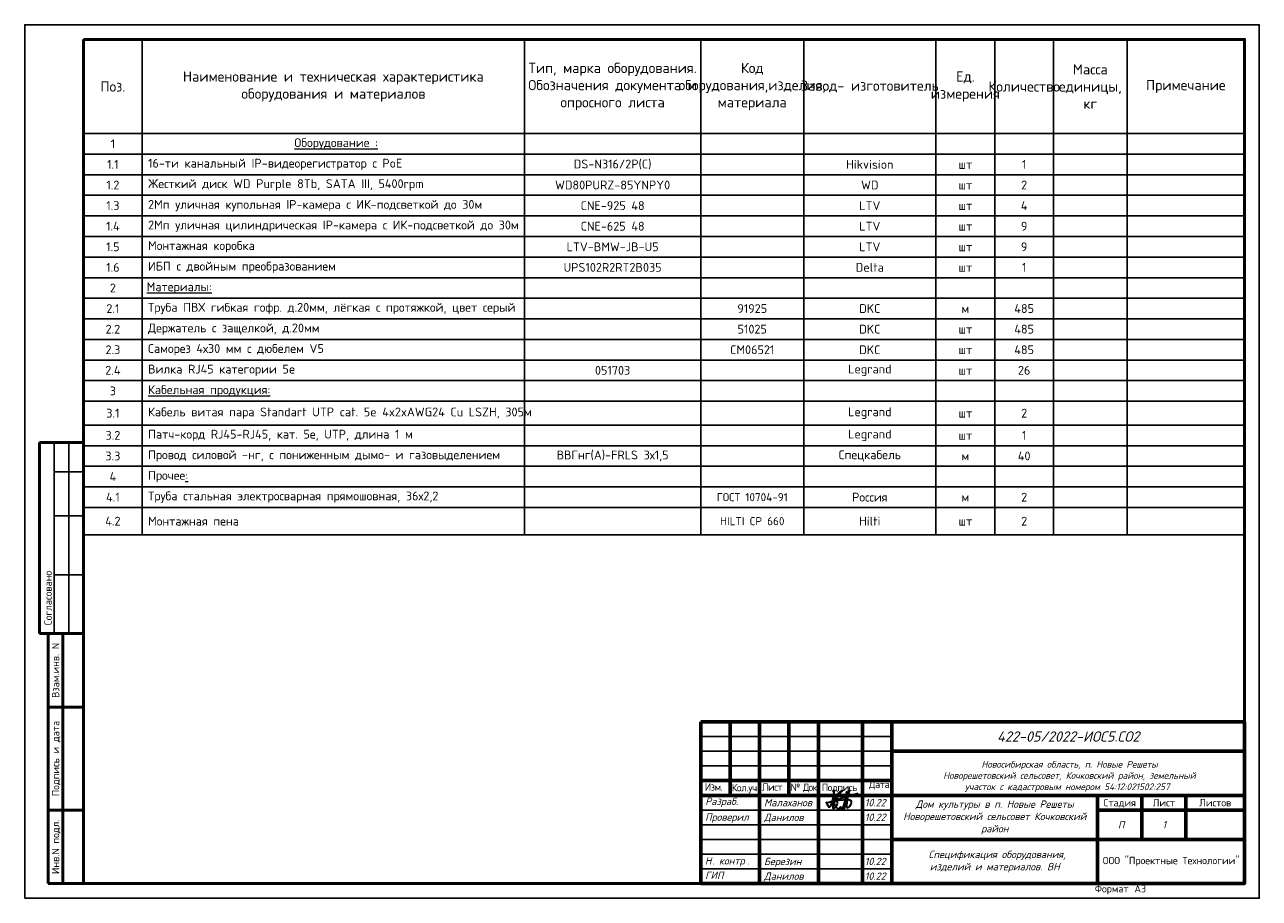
# Paper-space layout 'СО2' of a CAD drawing. Header units: millimetres. Extents: x 0 to 420, y 0 to 297.
import ezdxf
from ezdxf.enums import TextEntityAlignment as Align

# ---------------------------------------------------------------- set-up
doc = ezdxf.new("R2010")
doc.units = ezdxf.units.MM
for name, color, linetype, lineweight in [('....ТЕКСТ', 7, 'Continuous', 15), ('1', 7, 'Continuous', 25), ('_разбивка', 5, 'Continuous', 25), ('К2', 251, 'Continuous', 0), ('подпись_Ном._пера__5', 251, 'Continuous', 18)]:
    doc.layers.add(name, color=color, linetype=linetype, lineweight=lineweight)
doc.layers.add('Штампы', color=7, linetype='Continuous')
doc.styles.add('GOST изосп', font='isocpeui.ttf')
doc.styles.add('ISOCPEUR', font='isocpeur.ttf', dxfattribs={"height": 250})
doc.styles.add('XREF1$0$Standard', font='isocpeur.ttf')
doc.styles.add('Инна', font='isocpeur.ttf')

# ---------------------------------------------------------------- blocks, each defined once
blk = doc.blocks.new('*U61')
at = {"lineweight": 50}
for p, q in [((5, 155), (20, 155)), ((5, 155), (5, 90)), ((5, 90), (20, 90)), ((8, 5), (8, 90)), ((13, 5), (13, 90)), ((8, 65), (20, 65)), ((8, 30), (20, 30)), ((8, 5), (20, 5))]:
    blk.add_line(p, q, dxfattribs=at)
for p, q in [((10, 155), (10, 90)), ((15, 155), (15, 90)), ((10, 145), (20, 145)), ((10, 130), (20, 130)), ((10, 110), (20, 110))]:
    blk.add_line(p, q)
blk.add_lwpolyline([(0, 0), (420, 0), (420, 297), (0, 297)], close=True)
blk.add_lwpolyline([(20, 292), (415, 292), (415, 5), (20, 5)], close=True, dxfattribs=at)
at = {"style": 'XREF1$0$Standard'}
for s, p in [('Согласовано', (7.95, 102.07)), ('Взам.инв. N', (10.5, 77.5)), ('Подпись и дата', (10.5, 47.5)), ('Инв.N подл.', (10.5, 17.5))]:
    blk.add_text(s, height=2.5, rotation=90, dxfattribs=at).set_placement(p, align=Align.MIDDLE_CENTER)
blk.add_text('Формат', height=2.5, dxfattribs=at).set_placement((364.02, 2))
blk.add_text('А3', height=2.5, dxfattribs=at).set_placement((381.51, 2), align=Align.RIGHT)
blk = doc.blocks.new('*T193')
at = {"layer": 'К2', "color": 0, "linetype": 'ByBlock', "lineweight": -2, "ltscale": 100, "transparency": 16777216}
for p, q in [((0, 0), (395, 0)), ((0, 0), (0, -168.44)), ((20, 0), (20, -168.44)), ((150, 0), (150, -168.44)), ((210, 0), (210, -168.44)), ((245, 0), (245, -168.44)), ((290, 0), (290, -168.44)), ((310, 0), (310, -168.44)), ((330, 0), (330, -168.44)), ((355, 0), (355, -168.44)), ((395, 0), (395, -168.44)), ((0, -32), (395, -32)), ((0, -39), (395, -39)), ((0, -46), (395, -46)), ((0, -53), (395, -53)), ((0, -60), (395, -60)), ((0, -67), (395, -67)), ((0, -74), (395, -74)), ((0, -81), (395, -81)), ((0, -88), (395, -88)), ((0, -95), (395, -95)), ((0, -102), (395, -102)), ((0, -109), (395, -109)), ((0, -116), (395, -116)), ((0, -123), (395, -123)), ((0, -131.12), (395, -131.12)), ((0, -138.12), (395, -138.12)), ((0, -145.12), (395, -145.12)), ((0, -152.12), (395, -152.12)), ((0, -159.12), (395, -159.12)), ((0, -168.44), (395, -168.44))]:
    blk.add_line(p, q, dxfattribs=at)
at = {"layer": 'К2', "color": 0, "ltscale": 100, "transparency": 16777216}
for s, insert, char_height, width, attachment_point in [('{\\fISOCPEUR|b0|i0|c204|p34;Тип, марка оборудования.\\PОбозначения документа и опросного листа}', (180, -16), 3.5, 59.88, 5), ('{\\fISOCPEUR|b0|i0|c204|p34;Код оборудования,изделия, материала}', (227.5, -16), 3.5, 34.88, 5), ('{\\fISOCPEUR|b0|i0|c204|p34;Наименование и техническая характеристика оборудования и материалов}', (85, -16), 3.5, 129.88, 5), ('{\\fISOCPEUR|b0|i0|c204|p34;Завод- изготовитель}', (267.5, -16), 3.5, 44.88, 5), ('{\\fISOCPEUR|b0|i0|c204|p34;Ед. измерения}', (300, -16), 3.5, 19.88, 5), ('{\\fISOCPEUR|b0|i0|c204|p34;Масса единицы, кг}', (342.5, -16), 3.5, 24.88, 5), ('{\\fISOCPEUR|b0|i0|c204|p34;Поз.}', (10, -16), 3.5, 19.88, 5), ('{\\fISOCPEUR|b0|i0|c204|p34;Количество}', (320, -16), 3.5, 19.88, 5), ('{\\fISOCPEUR|b0|i0|c204|p34;Примечание}', (375, -16), 3.5, 39.88, 5), ('{\\fISOCPEUR|b0|i0|c204|p34;1}', (10, -35.5), 3, 19.88, 5), ('{\\fISOCPEUR|b0|i0|c204|p34;\\L Оборудование :}', (85, -35.5), 3, 129.88, 5), ('{\\fISOCPEUR|b0|i0|c204|p34;1.1}', (10, -42.5), 3, 19.88, 5), ('{\\fISOCPEUR|b0|i0|c204|p34; \\fISOCPEUR|b0|i0|c0|p34;16\\fISOCPEUR|b0|i0|c204|p34;-ти канальный IP-видеорегистратор с PoE}', (20.06, -42.5), 3, 129.88, 4), ('{\\fISOCPEUR|b0|i0|c204|p34;DS-N316/2P(C)}', (180, -42.5), 3, 59.88, 5), ('{\\fISOCPEUR|b0|i0|c0|p34;Hikvision}', (267.5, -42.5), 3, 44.88, 5), ('{\\fISOCPEUR|b0|i0|c204|p34;шт}', (300, -42.5), 3, 19.88, 5), ('{\\fISOCPEUR|b0|i0|c204|p34;1}', (320, -42.5), 3, 19.88, 5), ('{\\fISOCPEUR|b0|i0|c204|p34;1.2}', (10, -49.5), 3, 19.88, 5), ('{\\fISOCPEUR|b0|i0|c204|p34; Жесткий диск WD Purple 8Tb, SATA III, 5400rpm}', (20.06, -49.5), 3, 129.88, 4), ('{\\fISOCPEUR|b0|i0|c204|p34;WD80PURZ-85YNPY0}', (180, -49.5), 3, 59.88, 5), ('{\\fISOCPEUR|b0|i0|c0|p34;WD}', (267.5, -49.5), 3, 44.88, 5), ('{\\fISOCPEUR|b0|i0|c204|p34;шт}', (300, -49.5), 3, 19.88, 5), ('{\\fISOCPEUR|b0|i0|c0|p34;2}', (320, -49.5), 3, 19.88, 5), ('{\\fISOCPEUR|b0|i0|c204|p34;1.3}', (10, -56.5), 3, 19.88, 5), ('{\\fISOCPEUR|b0|i0|c204|p34; 2Мп уличная купольная IP-камера с ИК-подсветкой до 30м}', (20.06, -56.5), 3, 129.88, 4), ('{\\fISOCPEUR|b0|i0|c204|p34;CNE-925 48}', (180, -56.5), 3, 59.88, 5), ('{\\fISOCPEUR|b0|i0|c0|p34;LTV}', (267.5, -56.5), 3, 44.88, 5), ('{\\fISOCPEUR|b0|i0|c204|p34;шт}', (300, -56.5), 3, 19.88, 5), ('{\\fISOCPEUR|b0|i0|c204|p34;4}', (320, -56.5), 3, 19.88, 5), ('{\\fISOCPEUR|b0|i0|c204|p34;1.4}', (10, -63.5), 3, 19.88, 5), ('{\\fISOCPEUR|b0|i0|c204|p34; 2Мп уличная цилиндрическая IP-камера с ИК-подсветкой до 30м}', (20.06, -63.5), 3, 129.88, 4), ('{\\fISOCPEUR|b0|i0|c204|p34;CNE-625 48}', (180, -63.5), 3, 59.88, 5), ('{\\fISOCPEUR|b0|i0|c0|p34;LTV}', (267.5, -63.5), 3, 44.88, 5), ('{\\fISOCPEUR|b0|i0|c204|p34;шт}', (300, -63.5), 3, 19.88, 5), ('{\\fISOCPEUR|b0|i0|c204|p34;9}', (320, -63.5), 3, 19.88, 5), ('{\\fISOCPEUR|b0|i0|c204|p34;1.5}', (10, -70.5), 3, 19.88, 5), ('{\\fISOCPEUR|b0|i0|c204|p34; Монтажная коробка}', (20.06, -70.5), 3, 129.88, 4), ('{\\fISOCPEUR|b0|i0|c204|p34;LTV-BMW-JB-U5}', (180, -70.5), 3, 59.88, 5), ('{\\fISOCPEUR|b0|i0|c0|p34;LTV}', (267.5, -70.5), 3, 44.88, 5), ('{\\fISOCPEUR|b0|i0|c204|p34;шт}', (300, -70.5), 3, 19.88, 5), ('{\\fISOCPEUR|b0|i0|c0|p34;9}', (320, -70.5), 3, 19.88, 5), ('{\\fISOCPEUR|b0|i0|c204|p34;1.6}', (10, -77.5), 3, 19.88, 5), ('{\\fISOCPEUR|b0|i0|c204|p34; ИБП с двойным преобразованием }', (20.06, -77.5), 3, 129.88, 4), ('{\\fISOCPEUR|b0|i0|c204|p34;UPS102R2RT2B035}', (180, -77.5), 3, 59.88, 5), ('{\\fISOCPEUR|b0|i0|c204|p34;Delta}', (267.5, -77.5), 3, 44.88, 5), ('{\\fISOCPEUR|b0|i0|c204|p34;шт}', (300, -77.5), 3, 19.88, 5), ('{\\fISOCPEUR|b0|i0|c204|p34;1}', (320, -77.5), 3, 19.88, 5), ('{\\fISOCPEUR|b0|i0|c204|p34;2}', (10, -84.5), 3, 19.88, 5), ('{\\fISOCPEUR|b0|i0|c204|p34;\\LМатериалы:}', (21.5, -84.5), 3, 127, 4), ('{\\fISOCPEUR|b0|i0|c204|p34; Труба ПВХ гибкая гофр. д.20мм, лёгкая с протяжкой, цвет серый}', (20.06, -91.5), 3, 129.88, 4), ('{\\fISOCPEUR|b0|i0|c204|p34;2.1}', (10, -91.5), 3, 19.88, 5), ('{\\fISOCPEUR|b0|i0|c204|p34;91925', (227.5, -91.5), 3, 34.88, 5), ('{\\fISOCPEUR|b0|i0|c0|p34;DKC}', (267.5, -91.5), 3, 44.88, 5), ('{\\fISOCPEUR|b0|i0|c204|p34;м}', (300, -91.5), 3, 19.88, 5), ('{\\fISOCPEUR|b0|i0|c0|p34;485}', (320, -91.5), 3, 19.88, 5), ('{\\fISOCPEUR|b0|i0|c204|p34;2.2}', (10, -98.5), 3, 19.88, 5), ('{\\fISOCPEUR|b0|i0|c204|p34; Держатель с защелкой, д.20мм}', (20.06, -98.5), 3, 129.88, 4), ('{\\fISOCPEUR|b0|i0|c204|p34;51025', (227.5, -98.5), 3, 34.88, 5), ('{\\fISOCPEUR|b0|i0|c0|p34;DKC}', (267.5, -98.5), 3, 44.88, 5), ('{\\fISOCPEUR|b0|i0|c204|p34;шт}', (300, -98.5), 3, 19.88, 5), ('{\\fISOCPEUR|b0|i0|c0|p34;485}', (320, -98.5), 3, 19.88, 5), ('{\\fISOCPEUR|b0|i0|c204|p34;2.3}', (10, -105.5), 3, 19.88, 5), ('{\\fISOCPEUR|b0|i0|c204|p34; Саморез 4х30 мм с дюбелем V5}', (20.06, -105.5), 3, 129.88, 4), ('{\\fISOCPEUR|b0|i0|c204|p34;CM06521}', (227.5, -105.5), 3, 34.88, 5), ('{\\fISOCPEUR|b0|i0|c0|p34;DKC}', (267.5, -105.5), 3, 44.88, 5), ('{\\fISOCPEUR|b0|i0|c204|p34;шт}', (300, -105.5), 3, 19.88, 5), ('{\\fISOCPEUR|b0|i0|c0|p34;485}', (320, -105.5), 3, 19.88, 5), ('{\\fISOCPEUR|b0|i0|c204|p34;2.4}', (10, -112.5), 3, 19.88, 5), ('{\\fISOCPEUR|b0|i0|c204|p34; Вилка RJ45 категории 5e}', (20.06, -112.5), 3, 129.88, 4), ('{\\fISOCPEUR|b0|i0|c204|p34;051703}', (180, -112.5), 3, 59.88, 5), ('{\\fISOCPEUR|b0|i0|c0|p34;Legrand}', (267.5, -112.5), 3, 44.88, 5), ('{\\fISOCPEUR|b0|i0|c204|p34;шт}', (300, -112.5), 3, 19.88, 5), ('{\\fISOCPEUR|b0|i0|c0|p34;26}', (320, -112.5), 3, 19.88, 5), ('{\\fISOCPEUR|b0|i0|c204|p34;3}', (10, -119.5), 3, 19.88, 5), ('{\\fISOCPEUR|b0|i0|c204|p34; \\LКабельная продукция:}', (20.06, -119.5), 3, 129.88, 4), ('{\\fISOCPEUR|b0|i0|c204|p34;3.1}', (10, -127.06), 3, 19.88, 5), ('{\\fISOCPEUR|b0|i0|c204|p34; Кабель витая пара Standart UTP cat. 5e 4x2xAWG24 Cu LSZH, 305м}', (20.06, -127.06), 3, 129.88, 4), ('{\\fISOCPEUR|b0|i0|c0|p34;Legrand}', (267.5, -127.06), 3, 44.88, 5), ('{\\fISOCPEUR|b0|i0|c0|p34;2}', (320, -127.06), 3, 19.88, 5), ('{\\fISOCPEUR|b0|i0|c204|p34;шт}', (300, -127.06), 3, 19.88, 5), ('{\\fISOCPEUR|b0|i0|c204|p34;3.2}', (10, -134.62), 3, 19.88, 5), ('{\\fISOCPEUR|b0|i0|c204|p34; Патч-корд RJ45-RJ45, кат. 5е, UTP, длина 1 м}', (20.06, -134.62), 3, 129.88, 4), ('{\\fISOCPEUR|b0|i0|c0|p34;Legrand}', (267.5, -134.62), 3, 44.88, 5), ('{\\fISOCPEUR|b0|i0|c204|p34;шт}', (300, -134.62), 3, 19.88, 5), ('{\\fISOCPEUR|b0|i0|c204|p34;1}', (320, -134.62), 3, 19.88, 5), ('{\\fISOCPEUR|b0|i0|c204|p34;3.3}', (10, -141.62), 3, 19.88, 5), ('{\\fISOCPEUR|b0|i0|c204|p34; Провод силовой -нг, с пониженным дымо- и газовыделением}', (20.06, -141.62), 3, 129.88, 4), ('{\\fISOCPEUR|b0|i0|c204|p34;ВВГнг(А)-FRLS 3х\\fISOCPEUR|b0|i0|c0|p34;1\\fISOCPEUR|b0|i0|c204|p34;,5}', (180, -141.62), 3, 59.88, 5), ('{\\fISOCPEUR|b0|i0|c204|p34;Спецкабель}', (267.5, -141.62), 3, 44.88, 5), ('{\\fISOCPEUR|b0|i0|c204|p34;м}', (300, -141.62), 3, 19.88, 5), ('{\\fISOCPEUR|b0|i0|c204|p34;4\\fISOCPEUR|b0|i0|c0|p34;0}', (320, -141.62), 3, 19.88, 5), ('{\\fISOCPEUR|b0|i0|c204|p34;4}', (10, -148.62), 3, 19.88, 5), ('{\\fISOCPEUR|b0|i0|c204|p34; Прочее\\L:}', (20.06, -148.62), 3, 129.88, 4), ('{\\fISOCPEUR|b0|i0|c204|p34;4.1}', (10, -155.62), 3, 19.88, 5), ('{\\fISOCPEUR|b0|i0|c204|p34; Труба стальная электросварная прямошовная, 36х2,2}', (20.06, -155.62), 3, 129.88, 4), ('{\\fISOCPEUR|b0|i0|c204|p34;\\H0.91667x;ГОСТ 10704-91}', (227.5, -155.62), 3, 34.88, 5), ('{\\fISOCPEUR|b0|i0|c204|p34;Россия}', (267.5, -155.62), 3, 44.88, 5), ('{\\fISOCPEUR|b0|i0|c204|p34;м}', (300, -155.62), 3, 19.88, 5), ('{\\fISOCPEUR|b0|i0|c0|p34;2}', (320, -155.62), 3, 19.88, 5), ('{\\fISOCPEUR|b0|i0|c204|p34;4.2}', (10, -163.78), 3, 19.88, 5), ('{\\fISOCPEUR|b0|i0|c204|p34; Монтажная пена}', (20.06, -163.78), 3, 129.88, 4), ('{\\fISOCPEUR|b0|i0|c204|p34;\\H0.91667x;HILTI CP 660}', (227.5, -163.78), 3, 34.88, 5), ('{\\fISOCPEUR|b0|i0|c0|p34;Hilti}', (267.5, -163.78), 3, 44.88, 5), ('{\\fISOCPEUR|b0|i0|c204|p34;шт}', (300, -163.78), 3, 19.88, 5), ('{\\fISOCPEUR|b0|i0|c0|p34;2}', (320, -163.78), 3, 19.88, 5)]:
    blk.add_mtext(s, dxfattribs=dict(at, insert=insert, char_height=char_height, width=width, attachment_point=attachment_point))

psp = doc.layouts.new('СО2')

# ---------------------------------------------------------------- linework, layer by layer
at = {"layer": '1', "linetype": 'Continuous', "lineweight": 60}
for points in [[(230, 60), (415, 60)], [(230, 5), (230, 60)], [(230, 60), (415, 60)], [(230, 5), (230, 60)], [(240, 60), (240, 35)], [(240, 60), (240, 35)], [(250, 60), (250, 5)], [(250, 60), (250, 5)], [(260, 60), (260, 35)], [(260, 60), (260, 35)], [(270, 60), (270, 5)], [(270, 60), (270, 5)], [(285, 60), (285, 5)], [(285, 60), (285, 5)], [(295, 5), (295, 59.99)], [(295, 5), (295, 59.99)], [(295, 50), (415, 50)], [(295, 50), (415, 50)], [(230, 40), (295, 40)], [(230, 40), (295, 40)], [(230, 35), (415, 35)], [(230, 35), (415, 35)], [(365, 5), (365, 35)], [(365, 35), (365, 5)], [(365, 5), (365, 35)], [(365, 35), (365, 5)], [(380, 35), (380, 20)], [(380, 35), (380, 20)], [(395, 35), (395, 20)], [(395, 35), (395, 20)], [(365, 30), (415, 30)], [(365, 30), (415, 30)], [(295, 20), (415, 20)], [(295, 20), (415, 20)]]:
    psp.add_lwpolyline(points, dxfattribs=at)
at = {"layer": '1', "linetype": 'Continuous', "lineweight": 60, "ltscale": 100}
for points in [[(415, 5), (415, 60)], [(415, 5), (415, 60)], [(230, 5), (415, 5)], [(230, 5), (415, 5)]]:
    psp.add_lwpolyline(points, dxfattribs=at)
at = {"layer": '1', "linetype": 'Continuous', "lineweight": 25}
for points in [[(230, 55), (295, 55)], [(230, 55), (295, 55)], [(230, 50), (295, 50)], [(230, 50), (295, 50)], [(230, 45), (295, 45)], [(230, 45), (295, 45)], [(230, 30), (295, 30)], [(230, 30), (295, 30)], [(230, 25), (295, 25)], [(230, 25), (295, 25)], [(230, 20), (295, 20)], [(230, 20), (295, 20)], [(230, 15), (295, 15)], [(230, 15), (295, 15)], [(230, 10), (295, 10)], [(230, 10), (295, 10)]]:
    psp.add_lwpolyline(points, dxfattribs=at)
at = {"layer": 'подпись_Ном._пера__5', "color": 5, "linetype": 'Continuous', "lineweight": 35}
psp.add_spline([(272.57, 32.81), (273.78, 30.95), (275.37, 36.7), (275.14, 35.37), (274.87, 31.17), (274.92, 30.69), (275.73, 30.85), (277.14, 35.56), (278.19, 36.57), (277.88, 36.45), (276.18, 30.83), (277.15, 30.64), (277.51, 31.08), (277.69, 30.62), (279.67, 36.34), (278.79, 30.4), (280.56, 36.71), (279.99, 30.77), (281.27, 32.31), (273.51, 32.52), (283.54, 35.79)], degree=3, dxfattribs=at)

# ---------------------------------------------------------------- block references
psp.add_blockref('*T193', (20, 292))
at = {"layer": 'Штампы', "color": 7}
psp.add_blockref('*U61', (0, 0), dxfattribs=at)

# ---------------------------------------------------------------- texts
at = {"layer": '....ТЕКСТ', "lineweight": 0, "ltscale": 100, "style": 'ISOCPEUR'}
for s, p in [('Стадия', (372.5, 32.5)), ('Лист', (387.5, 32.5)), ('Листов', (405, 32.5))]:
    psp.add_text(s, height=2.5, dxfattribs=at).set_placement(p, align=Align.MIDDLE_CENTER)
at = {"lineweight": 0, "ltscale": 100, "char_height": 2.5, "style": 'ISOCPEUR'}
for s, insert, width, attachment_point in [('\\pi2.61553;{\\T0.92;Изм.}', (228.73, 39.07), 10, 1), ('\\pi0.5;{\\T0.92;Кол.уч.}', (240, 38.86), 10, 1), ('\\pi0.5;{\\T0.92;Кол.уч.}', (240, 38.86), 10, 1), ('\\pi2.05303;{\\T0.92;Лист}', (248.73, 39.07), 10, 1), ('\\pi0.8;{\\T0.85;№ Док.}', (264.89, 37.5), 10.2234, 5), ('\\pi0.5;{\\T0.92;Подпись}', (276.86, 37.5), 16.2704, 5), ('\\pi2.18822;{\\T0.92;Дата}', (285, 40), 11.2704, 1)]:
    psp.add_mtext(s, dxfattribs=dict(at, insert=insert, width=width, attachment_point=attachment_point))
at = {"layer": '1', "style": 'GOST изосп'}
for s, p in [('Разраб.', (231.5, 31.72)), ('Разраб.', (231.5, 31.72)), ('Малаханов', (251.5, 31.28)), ('10.22', (285.76, 31.28)), ('Проверил', (231.46, 26.35)), ('Проверил', (231.46, 26.35)), ('Данилов', (251.5, 26.28)), ('10.22', (285.76, 26.28)), ('Н', (231.4, 11.48)), ('Н', (231.4, 11.48)), ('контр', (236.17, 11.48)), ('контр', (236.17, 11.48)), ('Березин', (251.5, 11.28)), ('Березин', (251.5, 11.28)), ('10.22', (285.76, 11.28)), ('ГИП', (231.46, 6.57)), ('ГИП', (231.46, 6.57)), ('. ', (233.84, 11.48)), ('. ', (233.84, 11.48)), ('.', (245.84, 11.48)), ('.', (245.84, 11.48)), ('Данилов', (251.5, 6.28)), ('Данилов', (251.5, 6.28)), ('10.22', (285.76, 6.28))]:
    psp.add_text(s, height=2.5, dxfattribs=at).set_placement(p)
at = {"layer": '1', "attachment_point": 5, "style": 'GOST изосп'}
for s, insert, char_height, width in [('422-05/2022-ИОС5.СО2', (355, 55), 3.5, 120), ('\\pl1.02035;П ', (372.5, 25), 2.5, 15)]:
    psp.add_mtext(s, dxfattribs=dict(at, insert=insert, char_height=char_height, width=width))
at = {"layer": '1', "insert": (311.91, 46.71), "char_height": 2.5, "attachment_point": 1, "style": 'GOST изосп'}
psp.add_mtext_dynamic_manual_height_columns('\\pi13.56608;{\\H0.91667x;Новосибирская область, п. Новые Решеты \\P\\pi0.55301;Новорешетовский сельсовет, Кочковский район, земельный \\P\\pi7.96363;участок с кадастровым номером 54:12:021502:257}', width=89.8598, gutter_width=12.5, heights=[0], dxfattribs=at)
at = {"layer": '_разбивка', "color": 0, "char_height": 2.5, "style": 'Инна'}
for s, insert, width, attachment_point in [('{\\fISOCPEUR|b0|i1|c204|p34;Дом культуры в п. Новые Решеты Новорешетовский сельсовет Кочковский район}', (330, 27.5), 70, 5), ('{\\fISOCPEUR|b0|i1|c204|p34;1}', (387.05, 26.28), 1.025, 1), ('{\\fISOCPEUR|b0|i1|c204|p34; Спецификация оборудования, \\Pизделий и материалов. ВН}', (330, 12.5), 70, 5), ('ООО "Проектные Технологии"', (390, 12.5), 50, 5)]:
    psp.add_mtext(s, dxfattribs=dict(at, insert=insert, width=width, attachment_point=attachment_point))

doc.saveas('drawing.dxf')
